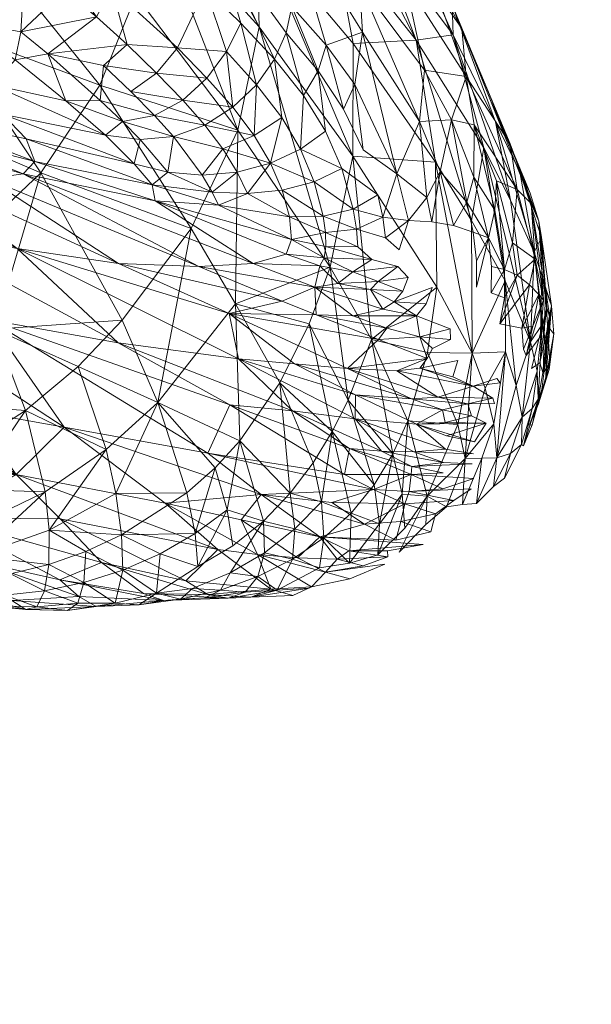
# Model space of a CAD drawing. Header units: millimetres. Extents: x -1219 to 1219, y -1219 to 1219.
# Tile 50 of 53: x 94.32 to 98.41, y -8.56 to -1.51. Entities that reach past the tile are written whole.
import ezdxf

# ---------------------------------------------------------------- set-up
doc = ezdxf.new("R2010")
doc.units = ezdxf.units.MM
doc.layers.add('A-DOOR', color=31, linetype='Continuous')
doc.layers.add('G-IMPT', color=8, linetype='Continuous')

# ---------------------------------------------------------------- blocks, each defined once
blk = doc.blocks.new('AJsmall2 - 3D View - _3D__dwg_AJsmall_AJsmall_193151 - AJsmall_AJsmall_193151-193211-_3D_-3459-View 1')
at = {"layer": 'G-IMPT', "lineweight": 9}
mesh = blk.add_polyface(dxfattribs=at)
corners = [(93.995, 0.0491, 105.9768), (94.2284, 0.043, 106.0621), (93.7335, 0.3886, 106.8103), (93.2724, 0.2815, 106.6597), (93.416, 0.0643, 105.7652), (93.7293, 0.0561, 105.8797), (93.513, 0.3157, 106.7485), (94.054, 0.6602, 106.7946), (94.618, 0.261, 106.0817), (94.1341, 0.8573, 106.6998), (93.381, 0.9828, 107.4797), (94.795, 0.6665, 105.8819), (94.7152, 0.4452, 105.9987), (93.2482, 0.8187, 107.5064), (94.134, -0.0125, 89.4496), (93.2231, 0.7489, 89.3172), (93.3095, 0.8895, 89.5234), (96.2372, -0.7462, 91.184), (95.5077, 0.2198, 90.9875), (95.6224, 0.8386, 91.8041), (94.81, 1.6235, 91.7168), (95.2499, -0.4249, 90.2161), (94.4826, 0.528, 90.1555), (93.6563, -0.5496, 88.82), (92.8881, 0.4283, 88.9045), (96.3913, -0.0067, 91.9923), (95.605, 1.4385, 92.6553), (94.7056, 1.0735, 90.9165), (95.4607, 0.7227, 104.8514), (94.8254, 1.1331, 105.5548), (94.6455, -0.2433, 105.2385), (94.6866, -0.0431, 105.7029), (94.879, -0.2008, 105.2799), (95.0077, -0.5363, 104.4038), (94.998, 0.2523, 105.6261), (94.4831, -0.4226, 104.2623), (93.9816, -0.2695, 104.1302), (95.2761, -0.2827, 104.8613), (95.4713, -0.4703, 104.449), (95.6564, -0.338, 104.4084), (93.2208, 0.1204, 105.6974), (95.446, -0.1335, 104.8142), (95.8072, -0.1568, 104.3302), (96.0168, -0.3733, 103.9239), (96.1566, -0.1834, 103.8279), (96.0059, 0.2673, 104.0919), (95.3377, 0.2705, 105.1231), (95.2267, 0.0649, 105.2202), (94.5547, -0.6312, 102.5681), (92.0138, 0.3452, 103.7564), (92.7304, -0.0756, 102.0917), (92.9403, -0.3015, 101.1121), (96.0737, 0.6545, 103.7935), (95.2527, -0.5348, 104.4453)]
mesh.append_faces([[corners[k] for k in face] for face in [(0, 1, 2), (3, 4, 5), (3, 5, 6), (7, 8, 9), (10, 7, 9), (11, 9, 12), (2, 13, 6), (2, 6, 0), (0, 6, 5), (14, 15, 16), (17, 18, 19), (20, 19, 18), (21, 14, 22), (22, 14, 16), (14, 23, 24), (14, 24, 15), (25, 19, 26), (17, 21, 18), (18, 21, 22), (18, 22, 27), (28, 29, 11), (30, 31, 1), (31, 30, 32), (32, 30, 33), (31, 34, 12), (1, 0, 35), (35, 0, 5), (35, 5, 36), (37, 38, 39), (5, 4, 36), (36, 4, 40), (32, 37, 41), (39, 41, 37), (41, 39, 42), (43, 42, 39), (44, 45, 42), (46, 42, 45), (42, 46, 41), (41, 46, 47), (41, 47, 32), (48, 36, 49), (50, 51, 48), (28, 45, 52), (45, 28, 46), (11, 46, 28), (46, 11, 47), (53, 37, 32), (31, 32, 47), (31, 47, 34), (11, 34, 47), (34, 11, 12), (35, 30, 1), (30, 35, 33)]])
mesh = blk.add_polyface(dxfattribs=at)
corners = [(97.7712, 0.1496, 97.2363), (98.0808, -0.6868, 96.458), (97.7786, -0.0649, 95.8778), (97.386, 0.7943, 96.6718), (97.2114, 0.6954, 95.3491), (97.839, -0.0196, 98.3601), (98.0451, -0.5347, 97.9046), (97.6569, 0.2464, 98.6891), (96.9775, 1.489, 97.5508), (97.1969, 0.9187, 99.5209), (96.3708, 0.6949, 92.8477), (97.0621, -0.1263, 93.1633), (97.0604, -0.9319, 92.3192), (96.8602, 1.1661, 95.0217), (97.5127, -0.1015, 94.449), (97.997, -0.8731, 94.9988), (96.9168, 0.653, 94.0255), (96.3913, -0.0067, 91.9923), (95.605, 1.4385, 92.6553), (95.6224, 0.8386, 91.8041), (96.2372, -0.7462, 91.184), (97.6519, -0.9747, 93.6092), (97.8702, -0.3621, 99.3375), (96.8124, -0.3226, 102.799), (96.9937, -0.596, 102.3915), (96.8693, -0.137, 102.6507), (95.8072, -0.1568, 104.3302), (96.0168, -0.3733, 103.9239), (96.1566, -0.1834, 103.8279), (96.2019, -0.5826, 103.5059), (96.3713, -0.421, 103.4271), (96.2598, 0.0189, 103.7076), (96.0059, 0.2673, 104.0919), (96.501, -0.2394, 103.3211), (96.5838, -0.0509, 103.1893), (96.0737, 0.6545, 103.7935), (96.6243, 0.1381, 103.0369), (96.008, 1.3215, 103.1639), (97.1076, 0.3069, 101.5831), (97.5724, -0.3178, 100.804), (97.4345, 0.3196, 100.1309), (98.1854, -0.8448, 98.2387), (97.5359, -0.685, 101.1452), (97.1299, -0.0458, 101.9216), (96.5782, 0.85, 102.3738), (96.7077, -0.4976, 102.9216), (96.9204, 1.3226, 100.0205), (96.9558, 0.9341, 100.9478), (97.0742, -0.4204, 102.251)]
mesh.append_faces([[corners[k] for k in face] for face in [(0, 1, 2), (0, 2, 3), (3, 2, 4), (3, 5, 0), (0, 5, 6), (7, 8, 9), (3, 8, 7), (3, 7, 5), (10, 11, 12), (13, 4, 14), (14, 4, 2), (15, 14, 2), (11, 10, 16), (12, 17, 10), (18, 10, 17), (19, 17, 20), (16, 13, 14), (16, 14, 11), (11, 14, 21), (5, 7, 22), (23, 24, 25), (26, 27, 28), (28, 27, 29), (28, 29, 30), (30, 31, 28), (28, 31, 32), (33, 34, 35), (35, 34, 36), (35, 36, 37), (38, 39, 40), (41, 5, 22), (39, 38, 42), (42, 38, 43), (44, 37, 36), (44, 36, 25), (30, 33, 31), (35, 31, 33), (31, 35, 32), (25, 36, 23), (23, 36, 34), (23, 34, 45), (45, 34, 33), (40, 9, 46), (40, 46, 47), (40, 47, 38), (44, 38, 47), (38, 44, 43), (43, 44, 25), (43, 25, 48), (48, 25, 24), (39, 22, 40), (40, 22, 7), (40, 7, 9)]])
mesh = blk.add_polyface(dxfattribs=at)
corners = [(98.0451, -0.5347, 97.9046), (98.3903, -1.3971, 97.142), (98.3289, -1.1975, 96.9344), (98.0808, -0.6868, 96.458), (97.7712, 0.1496, 97.2363), (98.4376, -1.8801, 96.8038), (98.4088, -1.5144, 96.412), (98.4816, -2.004, 96.0521), (98.3581, -1.6195, 95.6708), (98.2539, -1.0431, 96.7903), (97.7786, -0.0649, 95.8778), (98.1882, -1.2458, 95.3193), (97.997, -0.8731, 94.9988), (98.3317, -2.2595, 94.5624), (98.1487, -1.8243, 94.2011), (97.9094, -1.3932, 93.8838), (97.9141, -2.3417, 93.0684), (97.6519, -0.9747, 93.6092), (97.5127, -0.1015, 94.449), (98.088, -1.1098, 99.3255), (98.2026, -1.5517, 98.9707), (98.2354, -1.17, 98.5954), (98.1442, -1.7439, 99.1543), (97.944, -1.682, 99.8631), (97.9436, -1.8693, 99.6704), (98.0304, -1.5156, 99.6997), (97.7813, -1.428, 100.3864), (97.9197, -1.4756, 100.0488), (97.875, -1.2614, 100.2309), (98.1443, -1.9459, 98.9695), (98.2345, -1.7836, 98.7976), (97.925, -1.0814, 100.0602), (98.0749, -1.3185, 99.5172), (97.9286, -0.7087, 99.6954), (98.3894, -1.9222, 98.0937), (98.3634, -1.6698, 98.2608), (98.323, -1.8534, 98.449), (98.4242, -1.9635, 97.7259), (98.3364, -1.2717, 97.8669), (98.4113, -1.7474, 97.5031), (98.1854, -0.8448, 98.2387), (97.7656, -0.673, 100.4253), (97.8702, -0.3621, 99.3375), (97.839, -0.0196, 98.3601), (98.0529, -1.7217, 99.5147), (98.0499, -1.9094, 99.323), (98.4469, -2.0176, 97.3527)]
mesh.append_faces([[corners[k] for k in face] for face in [(0, 1, 2), (2, 3, 4), (4, 0, 2), (1, 5, 6), (6, 5, 7), (8, 3, 9), (7, 8, 6), (9, 6, 8), (6, 9, 1), (10, 11, 12), (12, 11, 13), (12, 13, 14), (14, 15, 12), (16, 17, 15), (15, 18, 12), (8, 13, 11), (8, 11, 3), (3, 11, 10), (19, 20, 21), (22, 20, 19), (23, 24, 25), (26, 27, 28), (29, 30, 22), (31, 25, 32), (31, 32, 33), (34, 35, 36), (30, 36, 35), (35, 37, 38), (38, 37, 39), (38, 39, 1), (22, 30, 20), (20, 30, 35), (20, 35, 21), (21, 35, 38), (21, 38, 40), (40, 38, 1), (40, 1, 0), (27, 23, 25), (28, 27, 25), (28, 25, 31), (28, 31, 41), (41, 31, 33), (41, 33, 42), (40, 0, 43), (40, 42, 21), (21, 42, 33), (21, 33, 19), (32, 19, 33), (19, 32, 22), (22, 32, 25), (22, 25, 44), (44, 45, 22), (46, 5, 1), (1, 39, 46)]])
mesh = blk.add_polyface(dxfattribs=at)
corners = [(95.4116, -2.1065, 89.7056), (94.4963, -2.1695, 89.0103), (94.8293, -1.0518, 89.5218), (93.4949, -2.1114, 88.4515), (93.2415, -1.4247, 88.3203), (93.6563, -0.5496, 88.82), (94.2416, -1.608, 88.9279), (93.0267, -1.0612, 88.3204), (95.9045, -1.4486, 90.421), (95.2499, -0.4249, 90.2161), (94.134, -0.0125, 89.4496), (95.737, -1.0459, 102.6728), (95.5391, -0.8129, 103.57), (95.4966, -0.9864, 102.6578), (95.2916, -0.7815, 103.538), (94.5547, -0.6312, 102.5681), (94.4831, -0.4226, 104.2623), (93.9816, -0.2695, 104.1302), (94.879, -0.2008, 105.2799), (95.0077, -0.5363, 104.4038), (95.2527, -0.5348, 104.4453), (95.4118, -0.6851, 104.016), (95.6408, -0.6416, 104.0225), (95.7775, -0.7914, 103.578), (93.063, -0.4335, 100.5395), (93.1627, -0.5407, 100.0743), (93.9198, -0.7468, 100.4631), (93.7418, -0.789, 99.8597), (94.7033, -1.0594, 100.2956), (95.9593, -1.722, 99.0862), (94.4529, -1.0939, 99.5963), (94.7245, -0.8079, 101.7989), (95.6257, -1.138, 101.7791), (92.9403, -0.3015, 101.1121), (93.8917, -0.6295, 101.1096), (94.7855, -0.9706, 101.0427), (95.6468, -1.2519, 100.9188), (96.3472, -1.7004, 99.9242), (96.1758, -2.0573, 97.9929), (95.3844, -1.701, 98.3529), (94.6589, -1.5916, 97.7435), (93.1977, -0.6933, 99.4092), (93.8884, -1.0152, 99.0422), (93.1821, -0.8625, 98.6161), (92.9496, -1.2272, 96.8886), (93.4935, -1.8913, 95.3492), (94.4595, -2.1025, 95.7328), (93.8368, -1.4329, 97.2618), (95.3822, -2.2677, 96.2295)]
mesh.append_faces([[corners[k] for k in face] for face in [(0, 1, 2), (3, 4, 5), (3, 5, 6), (4, 7, 5), (8, 0, 2), (8, 2, 9), (9, 2, 10), (1, 6, 2), (2, 6, 5), (2, 5, 10), (11, 12, 13), (13, 12, 14), (13, 14, 15), (15, 14, 16), (15, 16, 17), (18, 19, 20), (21, 20, 19), (20, 21, 22), (23, 22, 21), (24, 25, 26), (26, 25, 27), (28, 26, 27), (29, 28, 30), (30, 28, 27), (15, 31, 13), (13, 31, 32), (15, 33, 34), (15, 34, 31), (31, 34, 35), (31, 35, 32), (32, 35, 36), (34, 24, 26), (34, 26, 35), (35, 26, 28), (35, 28, 36), (37, 36, 28), (14, 19, 16), (19, 14, 21), (21, 14, 12), (21, 12, 23), (38, 39, 40), (27, 25, 41), (30, 27, 42), (42, 27, 41), (42, 41, 43), (44, 45, 46), (44, 46, 47), (47, 48, 40), (43, 47, 40), (43, 40, 42), (42, 40, 39), (42, 39, 30), (30, 39, 29)]])
mesh = blk.add_polyface(dxfattribs=at)
corners = [(96.2372, -0.7462, 91.184), (96.8972, -1.7266, 91.4834), (96.2218, -1.9879, 90.5475), (96.3913, -0.0067, 91.9923), (95.9045, -1.4486, 90.421), (95.2499, -0.4249, 90.2161), (95.7775, -0.7914, 103.578), (95.9834, -1.068, 102.6772), (96.1303, -0.8804, 103.1135), (96.2325, -1.0455, 102.6671), (96.4716, -0.9823, 102.638), (96.2019, -0.5826, 103.5059), (96.0168, -0.3733, 103.9239), (95.8437, -0.5323, 103.9904), (95.6564, -0.338, 104.4084), (95.4713, -0.4703, 104.449), (95.6408, -0.6416, 104.0225), (96.0012, -0.7107, 103.5565), (96.355, -0.7852, 103.0766), (96.5515, -0.6547, 103.0135), (96.6871, -0.8831, 102.5852), (96.7077, -0.4976, 102.9216), (96.8652, -0.7526, 102.5043), (96.7877, -1.8688, 99.8284), (96.8252, -1.716, 100.8295), (96.3472, -1.7004, 99.9242), (95.9593, -1.722, 99.0862), (94.7033, -1.0594, 100.2956), (96.8485, -1.3618, 101.7248), (96.5551, -1.1763, 102.1957), (96.6081, -1.3664, 101.7545), (96.3076, -1.2, 102.2181), (96.0998, -1.2825, 101.7701), (96.055, -1.1889, 102.2261), (95.6257, -1.138, 101.7791), (95.4966, -0.9864, 102.6578), (95.737, -1.0459, 102.6728), (95.6468, -1.2519, 100.9188), (96.5823, -1.6335, 100.849), (96.6214, -1.5289, 101.3085), (96.8553, -1.6599, 101.0636), (96.8651, -1.4774, 101.5095), (96.501, -0.2394, 103.3211), (96.3713, -0.421, 103.4271), (96.7841, -1.1169, 102.1526), (95.5391, -0.8129, 103.57), (96.5556, -1.9706, 98.8842), (95.3844, -1.701, 98.3529)]
mesh.append_faces([[corners[k] for k in face] for face in [(0, 1, 2), (1, 0, 3), (2, 4, 0), (0, 4, 5), (6, 7, 8), (8, 7, 9), (8, 9, 10), (11, 12, 13), (14, 13, 12), (13, 14, 15), (16, 6, 17), (8, 17, 6), (17, 8, 18), (10, 18, 8), (18, 10, 19), (19, 10, 20), (21, 20, 22), (23, 24, 25), (23, 25, 26), (26, 25, 27), (28, 29, 30), (30, 29, 31), (30, 31, 32), (32, 31, 33), (32, 33, 34), (35, 34, 36), (36, 34, 33), (37, 38, 39), (39, 38, 40), (34, 37, 32), (32, 37, 39), (32, 39, 30), (30, 39, 41), (37, 25, 38), (24, 38, 25), (19, 42, 43), (19, 43, 18), (18, 43, 11), (18, 11, 17), (13, 17, 11), (17, 13, 16), (15, 16, 13), (44, 20, 10), (6, 45, 36), (6, 36, 7), (33, 7, 36), (7, 33, 9), (9, 33, 31), (9, 31, 10), (10, 31, 29), (10, 29, 44), (28, 44, 29), (46, 26, 47)]])
mesh = blk.add_polyface(dxfattribs=at)
corners = [(97.9141, -2.3417, 93.0684), (97.6614, -1.8686, 92.7753), (97.6519, -0.9747, 93.6092), (97.9094, -1.3932, 93.8838), (97.5127, -0.1015, 94.449), (97.1943, -2.2449, 91.6906), (96.8972, -1.7266, 91.4834), (97.0604, -0.9319, 92.3192), (96.3913, -0.0067, 91.9923), (97.0621, -0.1263, 93.1633), (96.7077, -0.4976, 102.9216), (96.8652, -0.7526, 102.5043), (96.8124, -0.3226, 102.799), (97.4567, -1.8001, 100.4184), (97.3809, -1.7209, 100.6867), (97.2421, -1.8279, 100.4964), (97.4167, -1.8985, 100.1929), (96.6214, -1.5289, 101.3085), (96.8682, -1.579, 101.2899), (96.8651, -1.4774, 101.5095), (97.096, -1.5801, 101.2465), (97.0868, -1.4534, 101.4602), (97.1953, -1.6725, 100.9933), (97.0595, -1.7595, 100.7922), (97.2944, -1.5159, 101.1687), (97.3907, -1.6011, 100.9061), (97.459, -1.3923, 101.0574), (97.2742, -1.368, 101.3756), (97.0627, -1.3122, 101.6686), (96.981, -1.0208, 102.0826), (96.7841, -1.1169, 102.1526), (97.2388, -1.2087, 101.5778), (97.6837, -1.0417, 100.7642), (97.6261, -1.402, 100.7234), (97.7813, -1.428, 100.3864), (97.875, -1.2614, 100.2309), (97.7656, -0.673, 100.4253), (97.3744, -1.0588, 101.4548), (97.5891, -1.228, 100.9201), (97.5359, -0.685, 101.1452), (97.1299, -0.0458, 101.9216), (97.0742, -0.4204, 102.251), (97.1337, -0.8877, 101.9803), (96.9518, -1.8425, 100.31), (96.8252, -1.716, 100.8295), (96.7877, -1.8688, 99.8284), (96.8553, -1.6599, 101.0636), (96.6081, -1.3664, 101.7545), (96.8485, -1.3618, 101.7248), (96.5823, -1.6335, 100.849), (96.9937, -0.596, 102.3915), (96.6871, -0.8831, 102.5852), (97.5724, -0.3178, 100.804), (97.8702, -0.3621, 99.3375)]
mesh.append_faces([[corners[k] for k in face] for face in [(0, 1, 2), (3, 2, 4), (5, 6, 7), (8, 7, 6), (9, 2, 7), (7, 2, 1), (7, 1, 5), (10, 11, 12), (13, 14, 15), (16, 13, 15), (17, 18, 19), (19, 18, 20), (19, 20, 21), (22, 23, 14), (24, 25, 26), (27, 24, 26), (28, 29, 30), (29, 28, 31), (27, 31, 28), (32, 33, 34), (32, 34, 35), (32, 35, 36), (37, 27, 26), (37, 26, 38), (37, 38, 39), (39, 40, 37), (37, 40, 41), (37, 41, 42), (15, 14, 23), (43, 15, 23), (43, 23, 44), (45, 43, 44), (17, 46, 18), (18, 46, 22), (18, 22, 20), (47, 19, 48), (48, 19, 21), (49, 44, 46), (46, 44, 23), (46, 23, 22), (41, 50, 42), (29, 11, 51), (29, 51, 30), (26, 33, 38), (38, 33, 32), (38, 32, 39), (39, 32, 36), (39, 36, 52), (52, 36, 53), (30, 48, 28), (21, 28, 48), (28, 21, 27), (24, 27, 21)]])
mesh = blk.add_polyface(dxfattribs=at)
corners = [(98.3317, -2.2595, 94.5624), (98.3791, -2.4702, 94.7587), (98.2716, -2.7983, 94.2077), (98.3435, -2.7369, 94.5861), (98.3245, -2.8556, 95.653), (98.4398, -2.5261, 95.7128), (98.3876, -2.7031, 95.9193), (98.4119, -2.602, 95.3407), (98.3436, -2.8539, 95.1761), (98.3847, -2.6715, 94.9645), (98.4449, -2.3347, 95.5082), (98.4138, -2.1356, 95.3086), (98.3581, -1.6195, 95.6708), (98.4376, -1.8801, 96.8038), (98.4532, -2.1468, 96.6297), (98.4816, -2.004, 96.0521), (98.4982, -2.2032, 96.2526), (98.4648, -2.4586, 96.0843), (98.4686, -2.4086, 96.4588), (98.2294, -2.5728, 94.0051), (98.1487, -1.8243, 94.2011), (98.1512, -2.3323, 93.8133), (98.0907, -3.0906, 93.6516), (97.9141, -2.3417, 93.0684), (98.007, -2.5912, 93.2433), (97.8627, -3.0954, 92.8723), (98.0685, -2.8477, 93.4396), (97.9094, -1.3932, 93.8838), (98.1125, -2.1314, 98.7798), (98.2689, -2.1631, 98.3636), (98.323, -1.8534, 98.449), (98.3894, -1.9222, 98.0937), (98.2345, -1.7836, 98.7976), (98.1443, -1.9459, 98.9695), (98.2805, -2.3123, 98.0964), (98.3477, -2.1492, 97.9232), (98.4242, -1.9635, 97.7259), (98.3634, -1.6698, 98.2608), (98.1442, -1.7439, 99.1543), (98.0499, -1.9094, 99.323), (97.8829, -2.7041, 97.5088), (98.0742, -2.7013, 97.3676), (98.0612, -2.6631, 97.5427), (98.1151, -2.5528, 97.8128), (98.0908, -2.5222, 97.9867), (97.9198, -2.5784, 97.9485), (98.3967, -2.4103, 97.1077), (98.4209, -2.4872, 96.7475), (98.4693, -2.0863, 96.9898), (98.4113, -1.7474, 97.5031), (98.4023, -2.222, 97.5561), (98.2993, -2.3577, 97.9267), (98.4469, -2.0176, 97.3527), (98.3378, -2.4516, 97.384)]
mesh.append_faces([[corners[k] for k in face] for face in [(0, 1, 2), (2, 1, 3), (4, 5, 6), (7, 8, 9), (10, 7, 9), (10, 9, 11), (10, 11, 12), (13, 14, 15), (15, 14, 16), (15, 16, 5), (5, 16, 17), (5, 17, 6), (14, 18, 16), (16, 18, 17), (6, 17, 18), (4, 7, 5), (5, 7, 10), (5, 10, 15), (15, 10, 12), (2, 19, 0), (20, 0, 19), (20, 19, 21), (21, 19, 22), (23, 24, 25), (26, 24, 21), (21, 24, 23), (20, 21, 23), (20, 23, 27), (9, 3, 1), (9, 1, 11), (11, 1, 0), (12, 11, 0), (28, 29, 30), (30, 29, 31), (32, 33, 28), (30, 32, 28), (29, 34, 35), (29, 35, 31), (31, 35, 36), (37, 31, 36), (38, 39, 33), (40, 41, 42), (43, 44, 45), (46, 47, 48), (49, 36, 50), (51, 35, 34), (50, 36, 51), (50, 52, 49), (53, 46, 52), (52, 46, 48), (52, 48, 13), (13, 48, 47), (13, 47, 14), (14, 47, 18)]])
mesh = blk.add_polyface(dxfattribs=at)
corners = [(94.0381, -3.9931, 90.6657), (94.3816, -3.8309, 91.2635), (94.1223, -3.5196, 91.75), (95.2964, -3.0317, 89.5529), (94.8602, -3.3325, 89.3266), (94.7188, -2.7516, 89.1173), (93.8284, -3.4928, 88.8919), (93.7912, -3.2553, 88.7961), (94.2832, -3.034, 88.9101), (94.3356, -3.3171, 89.0245), (93.8176, -3.7149, 89.1232), (94.3621, -3.5743, 89.1784), (93.8052, -3.896, 89.3257), (94.8872, -3.6089, 89.4895), (94.3607, -3.7947, 89.3747), (95.4058, -3.6416, 89.8339), (95.1502, -3.7595, 89.7526), (94.8851, -3.8525, 89.6877), (95.3647, -3.3451, 89.6779), (93.7004, -2.6762, 88.5623), (95.4116, -2.1065, 89.7056), (95.095, -2.4367, 89.3867), (94.4963, -2.1695, 89.0103), (93.4949, -2.1114, 88.4515), (94.2416, -1.608, 88.9279), (94.6519, -3.2084, 92.8397), (93.9467, -2.6554, 93.668), (91.8263, -2.1215, 93.219), (93.4504, -3.8238, 90.6301), (92.6134, -2.8312, 92.2118), (93.0056, -3.2315, 91.5774), (93.1396, -3.3682, 91.3608), (94.966, -3.5258, 92.4279), (95.7191, -3.4149, 93.2131), (94.9967, -2.8718, 94.0236), (94.3269, -2.7511, 93.7486), (95.2626, -3.8389, 91.9828), (94.9642, -3.9642, 91.3513), (93.25, -2.8943, 88.4127), (93.2821, -3.8319, 89.0754), (93.3013, -3.6635, 88.8623), (93.3023, -3.4393, 88.6831), (93.1265, -2.3339, 88.2364), (92.4954, -1.6451, 95.0622), (93.4935, -1.8913, 95.3492), (93.8368, -1.4329, 97.2618), (94.4595, -2.1025, 95.7328), (95.3822, -2.2677, 96.2295), (96.0234, -3.0567, 94.4452)]
mesh.append_faces([[corners[k] for k in face] for face in [(0, 1, 2), (3, 4, 5), (6, 7, 8), (6, 8, 9), (10, 6, 9), (10, 9, 11), (12, 10, 11), (4, 13, 14), (15, 16, 13), (13, 16, 17), (13, 17, 14), (13, 4, 3), (13, 3, 18), (7, 19, 8), (5, 8, 19), (9, 8, 5), (9, 5, 4), (9, 4, 11), (14, 11, 4), (11, 14, 12), (20, 21, 22), (19, 23, 24), (24, 22, 19), (25, 26, 27), (2, 28, 0), (25, 29, 30), (25, 30, 2), (2, 30, 31), (2, 31, 28), (2, 32, 25), (33, 34, 25), (25, 34, 35), (25, 35, 26), (19, 22, 5), (5, 22, 21), (5, 21, 3), (36, 32, 2), (36, 2, 37), (37, 2, 1), (38, 19, 7), (6, 10, 39), (6, 39, 40), (7, 6, 40), (7, 40, 41), (7, 41, 38), (38, 42, 19), (42, 23, 19), (43, 26, 44), (45, 46, 47), (44, 26, 35), (44, 35, 34), (44, 34, 46), (46, 34, 48)]])
mesh = blk.add_polyface(dxfattribs=at)
corners = [(96.4047, -3.3531, 94.094), (96.0234, -3.0567, 94.4452), (94.9967, -2.8718, 94.0236), (95.9334, -3.6325, 90.1918), (95.8722, -3.3405, 90.0483), (96.075, -3.1622, 90.1825), (95.6646, -2.6935, 89.8461), (94.8872, -3.6089, 89.4895), (95.3647, -3.3451, 89.6779), (95.4058, -3.6416, 89.8339), (95.095, -2.4367, 89.3867), (95.4116, -2.1065, 89.7056), (95.9045, -1.4486, 90.421), (96.1606, -3.4631, 90.3072), (96.2011, -3.7202, 90.4723), (95.9505, -3.8688, 90.375), (96.6641, -3.8053, 92.9989), (96.2623, -3.5341, 93.4487), (96.3784, -3.7808, 92.8826), (95.7191, -3.4149, 93.2131), (96.094, -3.7456, 92.7765), (94.6519, -3.2084, 92.8397), (94.966, -3.5258, 92.4279), (96.8253, -3.6558, 93.716), (96.4219, -3.5426, 90.5955), (96.2529, -2.9688, 90.3352), (96.5387, -2.5536, 90.6856), (96.776, -3.1258, 90.9088), (96.6129, -3.3419, 90.7424), (97.2076, -3.3172, 94.9003), (95.2964, -3.0317, 89.5529), (95.6828, -3.7766, 90.0976), (96.2218, -1.9879, 90.5475), (96.8972, -1.7266, 91.4834), (96.7477, -2.1314, 91.0754), (96.6465, -3.5978, 90.9262), (96.4289, -3.7688, 90.795), (96.5556, -1.9706, 98.8842), (96.7877, -1.8688, 99.8284), (95.9593, -1.722, 99.0862), (96.1815, -2.7102, 95.6693), (95.3822, -2.2677, 96.2295), (94.4595, -2.1025, 95.7328), (96.2429, -2.3813, 96.8532), (96.6278, -2.7542, 95.9955), (97.0372, -3.0233, 95.7238), (95.3844, -1.701, 98.3529), (96.1758, -2.0573, 97.9929), (96.7983, -2.0664, 98.8013), (97.0771, -2.8119, 96.3621), (97.079, -2.6389, 96.9961), (96.644, -2.4173, 97.2148), (94.6589, -1.5916, 97.7435), (97.0216, -2.4513, 97.6133), (97.001, -3.2085, 95.0692)]
mesh.append_faces([[corners[k] for k in face] for face in [(0, 1, 2), (3, 4, 5), (5, 4, 6), (7, 8, 9), (6, 10, 11), (6, 11, 12), (13, 14, 15), (16, 17, 18), (18, 17, 19), (18, 19, 20), (20, 19, 21), (20, 21, 22), (16, 23, 17), (17, 23, 0), (19, 17, 0), (19, 0, 2), (24, 14, 13), (24, 13, 25), (26, 27, 28), (1, 0, 29), (30, 10, 6), (8, 30, 6), (8, 6, 4), (8, 4, 9), (9, 4, 3), (9, 3, 31), (15, 3, 13), (5, 13, 3), (13, 5, 25), (25, 5, 6), (25, 6, 32), (12, 32, 6), (33, 34, 32), (32, 34, 26), (32, 26, 25), (25, 26, 28), (25, 28, 24), (24, 28, 35), (24, 35, 36), (37, 38, 39), (40, 41, 42), (43, 41, 44), (44, 41, 40), (45, 44, 40), (37, 46, 47), (48, 37, 47), (44, 49, 43), (43, 50, 51), (52, 41, 43), (52, 43, 47), (47, 43, 51), (47, 51, 53), (42, 1, 40), (40, 1, 54)]])
mesh = blk.add_polyface(dxfattribs=at)
corners = [(97.9141, -2.3417, 93.0684), (97.8116, -2.8507, 92.6804), (97.5935, -2.3378, 92.364), (97.6614, -1.8686, 92.7753), (96.9134, -2.9021, 91.0906), (96.5387, -2.5536, 90.6856), (96.7477, -2.1314, 91.0754), (97.0272, -2.6785, 91.2836), (97.1943, -2.2449, 91.6906), (97.4526, -2.8258, 91.9657), (97.3467, -3.0623, 91.7771), (96.8972, -1.7266, 91.4834), (97.3563, -1.9747, 99.9629), (97.2752, -2.0271, 99.7292), (97.5148, -2.0746, 99.6649), (96.7877, -1.8688, 99.8284), (97.1873, -1.8871, 100.2591), (96.9518, -1.8425, 100.31), (97.2421, -1.8279, 100.4964), (96.5556, -1.9706, 98.8842), (96.7983, -2.0664, 98.8013), (97.7585, -2.2447, 99.0332), (97.7559, -2.1671, 99.3087), (97.5399, -2.2251, 99.1257), (97.6307, -2.3092, 98.8068), (97.0594, -2.0737, 99.2601), (97.3036, -2.163, 99.1992), (97.4167, -1.8985, 100.1929), (97.2447, -2.2426, 98.6487), (97.5924, -2.3799, 98.5299), (97.6276, -1.8714, 100.1075), (97.584, -1.9883, 99.8901), (97.9198, -2.5784, 97.9485), (97.776, -2.5102, 98.1665), (97.5406, -2.4491, 98.2641), (96.2429, -2.3813, 96.8532), (97.0771, -2.8119, 96.3621), (97.079, -2.6389, 96.9961), (96.644, -2.4173, 97.2148), (97.4794, -2.6674, 97.4131), (97.5162, -2.8502, 96.7598), (97.7005, -2.7462, 97.298), (97.8829, -2.7041, 97.5088), (97.3738, -2.4673, 98.0434), (97.8101, -2.3948, 98.4206), (96.1758, -2.0573, 97.9929), (97.0216, -2.4513, 97.6133), (97.6673, -2.6557, 97.6285), (98.0612, -2.6631, 97.5427)]
mesh.append_faces([[corners[k] for k in face] for face in [(0, 1, 2), (2, 3, 0), (4, 5, 6), (4, 6, 7), (8, 3, 2), (8, 2, 9), (9, 2, 1), (8, 9, 10), (8, 10, 7), (11, 8, 7), (11, 7, 6), (12, 13, 14), (15, 16, 17), (17, 16, 18), (15, 19, 20), (21, 22, 23), (21, 23, 24), (14, 13, 25), (14, 25, 26), (14, 26, 23), (14, 23, 22), (27, 18, 16), (12, 27, 16), (13, 12, 16), (13, 16, 15), (13, 15, 25), (20, 25, 15), (26, 25, 20), (26, 20, 28), (26, 28, 23), (23, 28, 29), (23, 29, 24), (30, 12, 31), (14, 31, 12), (32, 33, 34), (35, 36, 37), (38, 37, 39), (37, 40, 41), (37, 41, 39), (39, 41, 42), (32, 34, 43), (43, 34, 29), (33, 44, 34), (28, 20, 45), (28, 45, 46), (28, 46, 29), (29, 46, 43), (43, 46, 47), (43, 47, 32), (32, 47, 48), (39, 46, 38), (46, 39, 47), (42, 47, 39)]])
mesh = blk.add_polyface(dxfattribs=at)
corners = [(97.7835, -3.3965, 94.7883), (97.431, -3.4193, 94.7198), (97.6515, -3.4903, 94.5233), (98.2656, -2.9954, 94.4182), (98.1454, -3.2347, 94.2548), (98.1872, -3.0588, 94.0377), (98.2716, -2.7983, 94.2077), (98.3435, -2.7369, 94.5861), (97.6182, -3.6186, 94.159), (97.4027, -3.5467, 94.3638), (97.945, -3.4161, 93.5971), (97.8434, -3.4239, 93.2026), (97.9833, -3.0933, 93.2606), (98.0907, -3.0906, 93.6516), (98.2812, -3.0045, 94.9051), (98.3847, -2.6715, 94.9645), (98.3436, -2.8539, 95.1761), (97.4766, -3.2088, 95.4248), (97.705, -3.3114, 95.25), (97.9246, -3.2393, 95.4226), (97.463, -3.3319, 95.0748), (97.9076, -3.3117, 95.0566), (97.2076, -3.3172, 94.9003), (98.3245, -2.8556, 95.653), (98.4119, -2.602, 95.3407), (98.2294, -2.5728, 94.0051), (98.1512, -2.3323, 93.8133), (98.0685, -2.8477, 93.4396), (97.7294, -3.4405, 92.8086), (97.8627, -3.0954, 92.8723), (97.9141, -2.3417, 93.0684), (97.8116, -2.8507, 92.6804), (98.007, -2.5912, 93.2433), (97.5914, -3.3638, 92.3225), (97.5831, -3.5677, 92.5351), (97.3924, -3.765, 92.3846), (97.3687, -3.6789, 94.0072), (98.0658, -3.2965, 93.8725), (97.4526, -2.8258, 91.9657), (97.4322, -3.5924, 92.1608), (97.4131, -3.3495, 91.958), (97.3467, -3.0623, 91.7771), (97.2654, -3.0425, 95.9089), (97.4815, -3.1511, 95.7633), (97.7085, -3.1244, 95.9496), (97.4967, -3.0476, 96.0994), (97.7005, -2.7462, 97.298), (97.5162, -2.8502, 96.7598), (97.7205, -2.8373, 96.9637), (97.9237, -3.0622, 96.135), (97.722, -3.0292, 96.2921), (97.0771, -2.8119, 96.3621), (97.9083, -2.7897, 97.1672), (97.8829, -2.7041, 97.5088), (98.0149, -2.8418, 96.9231), (97.729, -2.9335, 96.6293), (97.9309, -2.9767, 96.4837), (97.9142, -3.1337, 95.7788), (97.7053, -3.1969, 95.6043)]
mesh.append_faces([[corners[k] for k in face] for face in [(0, 1, 2), (3, 4, 5), (3, 5, 6), (6, 7, 3), (8, 2, 9), (10, 11, 12), (10, 12, 13), (14, 15, 16), (17, 18, 19), (20, 1, 0), (20, 0, 21), (17, 22, 20), (17, 20, 18), (23, 16, 24), (6, 5, 13), (6, 13, 25), (26, 13, 27), (27, 13, 12), (11, 28, 29), (30, 29, 31), (12, 11, 29), (27, 12, 29), (27, 29, 32), (1, 9, 2), (14, 3, 7), (14, 7, 15), (33, 34, 35), (28, 34, 33), (9, 36, 8), (4, 37, 5), (5, 37, 13), (13, 37, 10), (38, 31, 33), (33, 31, 29), (33, 29, 28), (33, 39, 40), (33, 40, 38), (38, 40, 41), (42, 43, 44), (42, 44, 45), (46, 47, 48), (45, 49, 50), (51, 45, 50), (51, 50, 47), (48, 52, 46), (46, 52, 53), (54, 52, 48), (54, 48, 47), (54, 47, 55), (56, 55, 47), (56, 54, 55), (57, 44, 43), (58, 43, 17)]])
mesh = blk.add_polyface(dxfattribs=at)
corners = [(97.3467, -3.0623, 91.7771), (97.2127, -3.2846, 91.5991), (97.0272, -2.6785, 91.2836), (97.2076, -3.3172, 94.9003), (97.001, -3.2085, 95.0692), (96.0234, -3.0567, 94.4452), (97.0318, -3.7549, 93.4991), (97.307, -3.7564, 93.6415), (97.5627, -3.7109, 93.789), (96.8253, -3.6558, 93.716), (96.9485, -3.8145, 93.1258), (97.1431, -3.566, 94.2081), (96.9097, -3.4096, 94.3938), (96.4047, -3.3531, 94.094), (97.3687, -3.6789, 94.0072), (97.431, -3.4193, 94.7198), (97.463, -3.3319, 95.0748), (97.4766, -3.2088, 95.4248), (97.1351, -3.8629, 92.8768), (97.3099, -3.7986, 93.139), (96.864, -3.9082, 92.7504), (96.6641, -3.8053, 92.9989), (97.25, -3.5626, 91.7958), (97.2383, -3.7844, 92.0137), (97.0366, -3.8429, 91.7644), (97.4131, -3.3495, 91.958), (97.4322, -3.5924, 92.1608), (96.8367, -3.4056, 91.0776), (96.776, -3.1258, 90.9088), (96.9134, -2.9021, 91.0906), (97.0474, -3.4861, 91.4341), (96.8519, -3.6635, 91.2843), (96.8221, -3.8766, 91.5188), (96.5202, -4.0366, 91.5377), (96.6289, -3.8152, 91.1515), (96.6465, -3.5978, 90.9262), (96.6129, -3.3419, 90.7424), (96.5387, -2.5536, 90.6856), (97.4027, -3.5467, 94.3638), (97.0384, -3.9552, 92.4976), (97.2887, -3.8515, 92.6264), (96.7649, -4.0135, 92.3844), (96.3784, -3.7808, 92.8826), (97.2654, -3.0425, 95.9089), (97.4967, -3.0476, 96.0994), (97.0771, -2.8119, 96.3621), (97.4815, -3.1511, 95.7633), (97.0372, -3.0233, 95.7238), (96.6278, -2.7542, 95.9955), (97.5162, -2.8502, 96.7598), (97.079, -2.6389, 96.9961), (96.1815, -2.7102, 95.6693)]
mesh.append_faces([[corners[k] for k in face] for face in [(0, 1, 2), (3, 4, 5), (6, 7, 8), (9, 6, 8), (10, 6, 9), (11, 12, 13), (11, 13, 9), (11, 9, 14), (3, 15, 16), (17, 4, 3), (18, 19, 10), (10, 19, 6), (6, 19, 7), (20, 18, 10), (20, 10, 21), (21, 10, 9), (22, 23, 24), (22, 1, 0), (22, 0, 25), (23, 22, 25), (23, 25, 26), (27, 28, 29), (30, 27, 29), (27, 30, 31), (31, 30, 24), (31, 24, 32), (22, 24, 30), (22, 30, 1), (1, 30, 29), (1, 29, 2), (32, 33, 34), (32, 34, 31), (31, 34, 35), (31, 35, 27), (27, 35, 36), (27, 36, 28), (28, 37, 29), (3, 13, 12), (3, 12, 15), (15, 12, 11), (15, 11, 38), (38, 11, 14), (20, 39, 40), (39, 20, 41), (41, 20, 42), (43, 44, 45), (17, 46, 47), (47, 46, 43), (48, 47, 43), (48, 43, 45), (45, 49, 50), (51, 4, 47), (47, 4, 17)]])
mesh = blk.add_polyface(dxfattribs=at)
corners = [(96.864, -3.9082, 92.7504), (96.6641, -3.8053, 92.9989), (96.3784, -3.7808, 92.8826), (95.2246, -4.1545, 90.7766), (95.0201, -4.1817, 90.4633), (95.3613, -4.1298, 90.3665), (95.6567, -4.0595, 90.4166), (95.5289, -4.1415, 90.8183), (95.1374, -3.9828, 89.9621), (95.1502, -3.7595, 89.7526), (95.4153, -3.8939, 90.0219), (95.4058, -3.6416, 89.8339), (95.6828, -3.7766, 90.0976), (94.9642, -3.9642, 91.3513), (95.5621, -4.0612, 91.4535), (95.2626, -3.8389, 91.9828), (96.0228, -4.067, 91.8631), (95.865, -3.9696, 92.1211), (96.4738, -4.0299, 92.2857), (95.9134, -4.0259, 90.6049), (96.1839, -3.9128, 90.6875), (96.1132, -4.0358, 90.9447), (95.827, -4.1025, 90.8729), (96.0023, -4.0928, 91.2267), (95.7053, -4.1103, 91.1616), (96.1679, -4.0944, 91.588), (96.2911, -4.0501, 91.3075), (96.3817, -3.9398, 91.0377), (96.4289, -3.7688, 90.795), (96.4219, -3.5426, 90.5955), (95.1014, -4.0817, 91.0658), (96.7649, -4.0135, 92.3844), (96.094, -3.7456, 92.7765), (94.966, -3.5258, 92.4279), (95.0941, -4.1309, 90.2001), (95.9505, -3.8688, 90.375), (95.9334, -3.6325, 90.1918), (96.3312, -4.0874, 91.9406), (96.6307, -4.0761, 92.029), (96.6465, -3.5978, 90.9262), (96.6289, -3.8152, 91.1515), (96.5202, -4.0366, 91.5377), (96.7481, -4.0218, 91.7705)]
mesh.append_faces([[corners[k] for k in face] for face in [(0, 1, 2), (3, 4, 5), (5, 6, 7), (5, 7, 3), (8, 9, 10), (10, 9, 11), (10, 11, 12), (13, 14, 15), (15, 14, 16), (15, 16, 17), (17, 16, 18), (19, 20, 21), (19, 21, 22), (22, 21, 23), (22, 23, 24), (24, 23, 25), (25, 23, 26), (26, 23, 21), (26, 21, 27), (27, 21, 20), (27, 20, 28), (29, 28, 20), (30, 3, 24), (24, 3, 7), (24, 7, 22), (22, 7, 6), (22, 6, 19), (31, 2, 18), (18, 2, 32), (18, 32, 17), (17, 32, 33), (17, 33, 15), (34, 8, 5), (5, 8, 10), (5, 10, 6), (6, 10, 12), (6, 12, 35), (35, 12, 36), (13, 30, 24), (13, 24, 14), (14, 24, 25), (14, 25, 16), (16, 25, 37), (16, 37, 18), (18, 37, 38), (18, 38, 31), (28, 39, 40), (28, 40, 27), (27, 40, 41), (27, 41, 26), (26, 41, 25), (25, 41, 37), (37, 41, 42)]])
mesh = blk.add_polyface(dxfattribs=at)
corners = [(93.8052, -3.896, 89.3257), (94.3607, -3.7947, 89.3747), (94.3342, -3.9674, 89.6047), (94.8851, -3.8525, 89.6877), (94.6127, -3.921, 89.6387), (93.926, -4.0853, 90.1189), (94.1347, -4.0932, 90.3965), (94.0381, -3.9931, 90.6657), (93.6255, -4.0011, 90.1158), (93.9963, -4.0718, 89.8475), (93.7037, -4.0484, 89.8449), (94.0506, -3.9941, 89.5849), (93.7543, -3.9724, 89.586), (93.4504, -3.8238, 90.6301), (93.5332, -3.9452, 90.4354), (94.6206, -4.11, 90.7136), (95.2246, -4.1545, 90.7766), (95.1014, -4.0817, 91.0658), (94.2181, -4.1265, 90.1254), (94.5086, -4.152, 90.1416), (94.7203, -4.175, 90.4354), (94.7999, -4.1556, 90.1667), (95.0201, -4.1817, 90.4633), (95.0941, -4.1309, 90.2001), (95.3613, -4.1298, 90.3665), (94.2856, -4.0816, 89.8582), (94.5718, -4.0733, 89.8809), (94.8554, -4.0419, 89.9155), (95.1374, -3.9828, 89.9621), (95.1502, -3.7595, 89.7526), (94.3816, -3.8309, 91.2635), (94.9642, -3.9642, 91.3513), (93.2456, -3.9348, 89.3206), (93.2821, -3.8319, 89.0754), (93.8176, -3.7149, 89.1232), (93.0589, -3.9088, 90.1347), (93.1943, -3.9776, 89.587)]
mesh.append_faces([[corners[k] for k in face] for face in [(0, 1, 2), (1, 3, 4), (1, 4, 2), (5, 6, 7), (8, 5, 7), (9, 5, 8), (9, 8, 10), (11, 9, 10), (11, 10, 12), (7, 13, 14), (7, 14, 8), (15, 16, 17), (18, 19, 20), (20, 19, 21), (20, 21, 22), (22, 21, 23), (22, 23, 24), (15, 20, 16), (16, 20, 22), (25, 2, 26), (26, 2, 4), (26, 4, 27), (27, 4, 3), (27, 3, 28), (28, 3, 29), (18, 25, 19), (19, 25, 26), (19, 26, 21), (21, 26, 27), (21, 27, 23), (23, 27, 28), (12, 0, 11), (2, 11, 0), (9, 11, 2), (9, 2, 25), (5, 9, 25), (5, 25, 18), (5, 18, 6), (6, 18, 20), (7, 6, 20), (7, 20, 15), (7, 15, 30), (30, 15, 17), (30, 17, 31), (32, 33, 34), (35, 8, 14), (13, 35, 14), (34, 0, 32), (36, 32, 0), (36, 0, 12), (36, 12, 10), (35, 36, 10), (35, 10, 8)]])
blk = doc.blocks.new('AJsmall2 - 3D View - _3D__dwg_AJsmall_AJsmall_193151 - AJsmall_AJsmall_193151-193215-_3D_-3460-View 1')
blk.add_blockref('AJsmall2 - 3D View - _3D__dwg_AJsmall_AJsmall_193151 - AJsmall_AJsmall_193151-193211-_3D_-3459-View 1', (45.0534, 31.5467))
blk = doc.blocks.new('AJsmall2 - 3D View - _3D__dwg-3456-View 1')
at = {"extrusion": (0, 1, 0)}
blk.add_blockref('AJsmall2 - 3D View - _3D__dwg_AJsmall_AJsmall_193151 - AJsmall_AJsmall_193151-193215-_3D_-3460-View 1', (0, 0), dxfattribs=at)
blk = doc.blocks.new('AJsmall2 - 3D View - _3D__dwg_AJsmall_AJsmall_193151 - AJsmall_AJsmall_193151-193215-_3D_-V1-View 1')
blk.add_blockref('AJsmall2 - 3D View - _3D__dwg_AJsmall_AJsmall_193151 - AJsmall_AJsmall_193151-193211-_3D_-3459-View 1', (45.0534, 31.5467))

msp = doc.modelspace()

# ---------------------------------------------------------------- block references
at = {"layer": 'G-IMPT', "lineweight": 9, "extrusion": (0, -1, 0), "zscale": -1, "rotation": 180}
msp.add_blockref('AJsmall2 - 3D View - _3D__dwg-3456-View 1', (-45.4129, -5.3451, 33.1024), dxfattribs=at)
at = {"layer": 'G-IMPT', "lineweight": 9}
msp.add_blockref('AJsmall2 - 3D View - _3D__dwg_AJsmall_AJsmall_193151 - AJsmall_AJsmall_193151-193215-_3D_-V1-View 1', (-45.4129, -33.1024, -35.642), dxfattribs=at)

# ---------------------------------------------------------------- meshes
at = {"layer": 'A-DOOR', "lineweight": 18}
mesh = msp.add_polyface(dxfattribs=at)
corners = [(-1219.2, 1219.2, -0.4935), (-1219.2, -1219.2, -0.4935), (1219.2, -1219.2, -0.4935), (1219.2, 1219.2, -0.4935)]
mesh.append_faces([[corners[k] for k in face] for face in [(0, 1, 2, 3)]])
mesh = msp.add_polyface(dxfattribs=at)
corners = [(1219.2, -1219.2, -40.4935), (-1219.2, -1219.2, -40.4935), (-1219.2, 1219.2, -40.4935), (1219.2, 1219.2, -40.4935)]
mesh.append_faces([[corners[k] for k in face] for face in [(0, 1, 2, 3)]])

doc.saveas('drawing.dxf')
